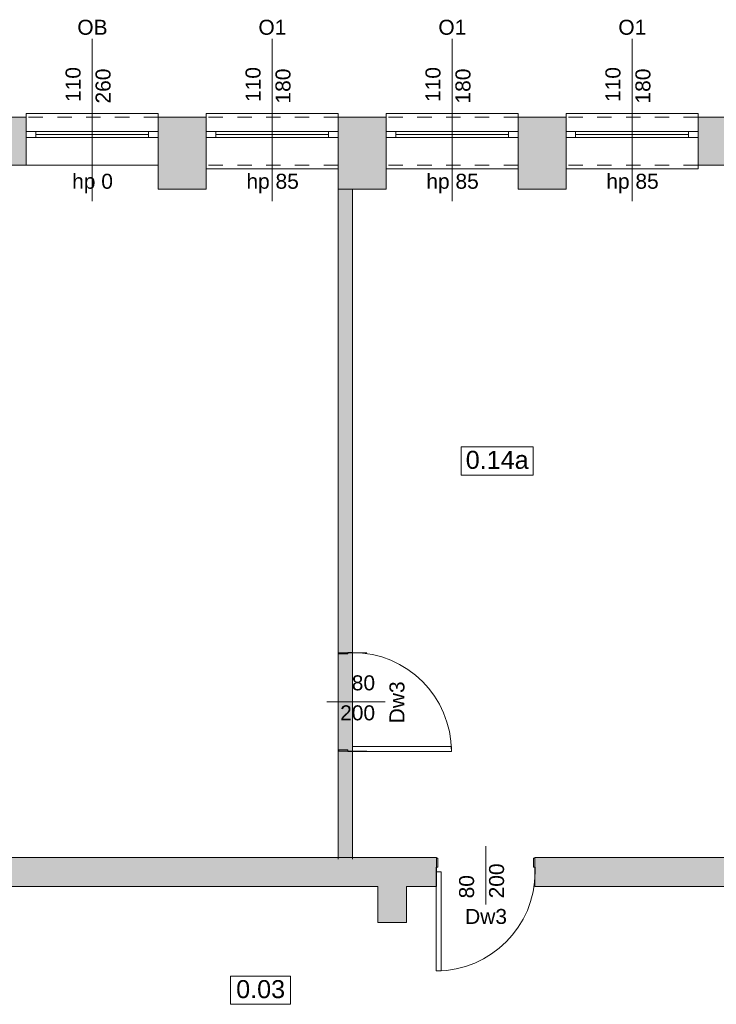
# Model space of a CAD drawing. Header units: millimetres. Extents: x 922208 to 1069538, y -182208 to -99877.
# Tile 245 of 256: x 967882 to 973689, y -108083 to -99877. Entities that reach past the tile are written whole.
import ezdxf

# ---------------------------------------------------------------- set-up
doc = ezdxf.new("R2010")
doc.units = ezdxf.units.MM
doc.header["$MEASUREMENT"] = 0
doc.linetypes.add('HIDDEN', pattern=[20, 10, -10])
doc.linetypes.add('Przerywana', pattern=[240, 120, -120])
for name, color, linetype, lineweight in [('IS_POWRÓT', 5, 'HIDDEN', 30), ('Nowe_210-A Pomieszczenia_Nr_pióra__41', 7, 'Continuous', 15), ('Nowe_220-A Ściany_Nr_pióra__19', 255, 'Continuous', 0), ('Nowe_220-A Ściany_Nr_pióra__23', 7, 'Continuous', 15), ('Nowe_220-A Ściany_Nr_pióra__27', 7, 'Continuous', 25), ('Nowe_220-A Ściany_Nr_pióra__3', 7, 'Continuous', 13), ('Nowe_220-A Ściany_Nr_pióra__7', 7, 'Continuous', 13)]:
    doc.layers.add(name, color=color, linetype=linetype, lineweight=lineweight)
doc.layers.add('Nowe_220-A Ściany_Nr_pióra__45', color=7, linetype='Continuous', lineweight=15, true_color=0x40a5ff)
doc.styles.add('STYL_AUTOMATYCZNY_1', font='arial.ttf')

# ---------------------------------------------------------------- blocks, each defined once
blk = doc.blocks.new('parter01')
at = {"layer": 'Nowe_220-A Ściany_Nr_pióra__19', "linetype": 'Continuous', "lineweight": 0}
for points in [[(967536.55073, -101090.02068), (967936.55073, -101090.02068), (967936.55073, -100860.02068), (967936.55073, -100810.02068), (967936.55073, -100690.02068), (967536.55073, -100690.02068)], [(969036.55073, -100810.02068), (969036.55073, -100860.02068), (969036.55073, -101090.02068), (969436.55073, -101090.02068), (969436.55073, -100690.02068), (969036.55073, -100690.02068)], [(970536.55073, -100690.02068), (970536.55073, -101090.02068), (970936.55073, -101090.02068), (970936.55073, -100690.02068)], [(972036.55073, -100690.02068), (972036.55073, -101090.02068), (972436.55073, -101090.02068), (972436.55073, -100690.02068)], [(973536.55073, -100690.02068), (973536.55073, -101090.02068), (974086.55073, -101090.02068), (974086.55073, -100690.02068)], [(969036.55073, -101090.02068), (969036.55073, -101290.02068), (969436.55073, -101290.02068), (969436.55073, -101090.02068)], [(970536.55073, -101090.02068), (970536.55073, -101290.02068), (970936.55073, -101290.02068), (970936.55073, -101090.02068)], [(972036.55073, -101090.02068), (972036.55073, -101290.02068), (972436.55073, -101290.02068), (972436.55073, -101090.02068)], [(970536.55073, -101290.02068), (970536.55073, -106873.12683), (970656.55073, -106873.12683), (970656.55073, -101290.02068)], [(966386.55077, -107100.02068), (971356.55078, -107100.02068), (971356.55078, -106860.02074), (966386.55077, -106860.02074)], [(972176.55077, -107100.02068), (974449.08631, -107100.02068), (974449.08631, -106860.02074), (972176.55077, -106860.02074)], [(970866.55073, -107100.02068), (970866.55073, -107400.02068), (971106.55073, -107400.02068), (971106.55073, -107100.02068)]]:
    blk.add_hatch(color=255, dxfattribs=at).paths.add_polyline_path(points)
at = {"layer": 'Nowe_210-A Pomieszczenia_Nr_pióra__41', "color": 7, "linetype": 'Continuous', "lineweight": 0}
for p, q in [((971562.45355, -103436.04301), (972162.83355, -103436.04301)), ((971562.45355, -103671.75751), (971562.45355, -103436.04301)), ((972162.83355, -103436.04301), (972162.83355, -103671.75751)), ((972162.83355, -103671.75751), (971562.45355, -103671.75751)), ((969640.51682, -107846.95912), (970140.89682, -107846.95912)), ((969640.51682, -108082.67362), (969640.51682, -107846.95912)), ((970140.89682, -107846.95912), (970140.89682, -108082.67362)), ((970140.89682, -108082.67362), (969640.51682, -108082.67362))]:
    blk.add_line(p, q, dxfattribs=at)
at = {"layer": 'Nowe_220-A Ściany_Nr_pióra__23', "color": 7, "linetype": 'Continuous', "lineweight": 0}
for p, q in [((967936.55073, -100810.02068), (968016.55073, -100810.02068)), ((968016.55073, -100810.02068), (968016.55073, -100860.02068)), ((968956.55073, -100860.02068), (968956.55073, -100810.02068)), ((968956.55073, -100810.02068), (969036.55073, -100810.02068)), ((969436.55073, -100810.02068), (969516.55073, -100810.02068)), ((969516.55073, -100810.02068), (969516.55073, -100860.02068)), ((970456.55073, -100860.02068), (970456.55073, -100810.02068)), ((970456.55073, -100810.02068), (970536.55073, -100810.02068)), ((970936.55073, -100810.02068), (971016.55073, -100810.02068)), ((971016.55073, -100810.02068), (971016.55073, -100860.02068)), ((971956.55073, -100860.02068), (971956.55073, -100810.02068)), ((971956.55073, -100810.02068), (972036.55073, -100810.02068)), ((972436.55073, -100810.02068), (972516.55073, -100810.02068)), ((972516.55073, -100810.02068), (972516.55073, -100860.02068)), ((973456.55073, -100860.02068), (973456.55073, -100810.02068)), ((973456.55073, -100810.02068), (973536.55073, -100810.02068)), ((968016.55073, -100860.02068), (967936.55073, -100860.02068)), ((969036.55073, -100860.02068), (968956.55073, -100860.02068)), ((969516.55073, -100860.02068), (969436.55073, -100860.02068)), ((970536.55073, -100860.02068), (970456.55073, -100860.02068)), ((971016.55073, -100860.02068), (970936.55073, -100860.02068)), ((972036.55073, -100860.02068), (971956.55073, -100860.02068)), ((972516.55073, -100860.02068), (972436.55073, -100860.02068)), ((973536.55073, -100860.02068), (973456.55073, -100860.02068)), ((970656.55073, -105153.12683), (970541.55073, -105153.12683)), ((970541.55073, -105153.12683), (970541.55073, -105163.12683)), ((970541.55073, -105163.12683), (970616.55073, -105163.12683)), ((970616.55073, -105163.12683), (970616.55073, -105151.12683)), ((970616.55073, -105151.12683), (970656.55073, -105151.12683)), ((970656.55073, -105151.12683), (970656.55073, -105153.12683)), ((970616.55073, -105963.12683), (970541.55073, -105963.12683)), ((970541.55073, -105963.12683), (970541.55073, -105973.12683)), ((970541.55073, -105973.12683), (970656.55073, -105973.12683)), ((970616.55073, -105975.12683), (970616.55073, -105963.12683)), ((970656.55073, -105975.12683), (970616.55073, -105975.12683)), ((970656.55073, -105973.12683), (970656.55073, -105975.12683)), ((971356.55073, -106865.02068), (971356.55073, -106980.02068)), ((971366.55073, -106865.02068), (971356.55073, -106865.02068)), ((971366.55073, -106940.02068), (971366.55073, -106865.02068)), ((972166.55073, -106865.02068), (972166.55073, -106940.02068)), ((972176.55073, -106865.02068), (972166.55073, -106865.02068)), ((972176.55073, -106980.02068), (972176.55073, -106865.02068)), ((971354.55073, -106980.02068), (971354.55073, -106940.02068)), ((971354.55073, -106940.02068), (971366.55073, -106940.02068)), ((971356.55073, -106980.02068), (971354.55073, -106980.02068)), ((972166.55073, -106940.02068), (972178.55073, -106940.02068)), ((972178.55073, -106980.02068), (972176.55073, -106980.02068)), ((972178.55073, -106940.02068), (972178.55073, -106980.02068))]:
    blk.add_line(p, q, dxfattribs=at)
at = {"layer": 'Nowe_220-A Ściany_Nr_pióra__27', "color": 7, "linetype": 'Continuous', "lineweight": 0}
for p, q in [((967936.55073, -100690.02068), (967936.55073, -100810.02068)), ((967936.55073, -100690.02068), (967936.55073, -100810.02068)), ((969036.55073, -100690.02068), (969036.55073, -100810.02068)), ((969036.55073, -100690.02068), (969036.55073, -100810.02068)), ((969436.55073, -100690.02068), (969436.55073, -100810.02068)), ((969436.55073, -100690.02068), (969436.55073, -100810.02068)), ((970536.55073, -100690.02068), (970536.55073, -100810.02068)), ((970536.55073, -100690.02068), (970536.55073, -100810.02068)), ((970936.55073, -100690.02068), (970936.55073, -100810.02068)), ((970936.55073, -100690.02068), (970936.55073, -100810.02068)), ((972036.55073, -100690.02068), (972036.55073, -100810.02068)), ((972036.55073, -100690.02068), (972036.55073, -100810.02068)), ((972436.55073, -100690.02068), (972436.55073, -100810.02068)), ((972436.55073, -100690.02068), (972436.55073, -100810.02068)), ((973536.55073, -100690.02068), (973536.55073, -100810.02068)), ((973536.55073, -100690.02068), (973536.55073, -100810.02068)), ((967936.55073, -100810.02068), (967936.55073, -100860.02068)), ((967936.55073, -100810.02068), (967936.55073, -100860.02068)), ((967936.55073, -100810.02068), (967936.55073, -100860.02068)), ((969036.55073, -100810.02068), (969036.55073, -100860.02068)), ((969036.55073, -100810.02068), (969036.55073, -100860.02068)), ((969036.55073, -100810.02068), (969036.55073, -100860.02068)), ((969436.55073, -100810.02068), (969436.55073, -100860.02068)), ((969436.55073, -100810.02068), (969436.55073, -100860.02068)), ((969436.55073, -100810.02068), (969436.55073, -100860.02068)), ((970536.55073, -100810.02068), (970536.55073, -100860.02068)), ((970536.55073, -100810.02068), (970536.55073, -100860.02068)), ((970536.55073, -100810.02068), (970536.55073, -100860.02068)), ((970936.55073, -100810.02068), (970936.55073, -100860.02068)), ((970936.55073, -100810.02068), (970936.55073, -100860.02068)), ((970936.55073, -100810.02068), (970936.55073, -100860.02068)), ((972036.55073, -100810.02068), (972036.55073, -100860.02068)), ((972036.55073, -100810.02068), (972036.55073, -100860.02068)), ((972036.55073, -100810.02068), (972036.55073, -100860.02068)), ((972436.55073, -100810.02068), (972436.55073, -100860.02068)), ((972436.55073, -100810.02068), (972436.55073, -100860.02068)), ((972436.55073, -100810.02068), (972436.55073, -100860.02068)), ((973536.55073, -100810.02068), (973536.55073, -100860.02068)), ((973536.55073, -100810.02068), (973536.55073, -100860.02068)), ((973536.55073, -100810.02068), (973536.55073, -100860.02068)), ((967936.55073, -100860.02068), (967936.55073, -101090.02068)), ((967936.55073, -100860.02068), (967936.55073, -101090.02068)), ((969036.55073, -100860.02068), (969036.55073, -101090.02068)), ((969036.55073, -100860.02068), (969036.55073, -101090.02068)), ((969436.55073, -100860.02068), (969436.55073, -101090.02068)), ((969436.55073, -100860.02068), (969436.55073, -101090.02068)), ((970536.55073, -100860.02068), (970536.55073, -101090.02068)), ((970536.55073, -100860.02068), (970536.55073, -101090.02068)), ((970936.55073, -100860.02068), (970936.55073, -101090.02068)), ((970936.55073, -100860.02068), (970936.55073, -101090.02068)), ((972036.55073, -100860.02068), (972036.55073, -101090.02068)), ((972036.55073, -100860.02068), (972036.55073, -101090.02068)), ((972436.55073, -100860.02068), (972436.55073, -101090.02068)), ((972436.55073, -100860.02068), (972436.55073, -101090.02068)), ((973536.55073, -100860.02068), (973536.55073, -101090.02068)), ((973536.55073, -100860.02068), (973536.55073, -101090.02068)), ((970541.55073, -105153.12683), (970536.55073, -105153.12683)), ((970656.55073, -105153.12683), (970541.55073, -105153.12683)), ((970656.55073, -105153.12683), (970541.55073, -105153.12683)), ((970776.55073, -105153.12683), (970656.55073, -105153.12683)), ((970541.55073, -105973.12683), (970536.55073, -105973.12683)), ((970656.55073, -105973.12683), (970541.55073, -105973.12683)), ((970656.55073, -105973.12683), (970541.55073, -105973.12683)), ((970776.55073, -105973.12683), (970656.55073, -105973.12683)), ((971356.55073, -106865.02068), (971356.55073, -106860.02068)), ((971356.55073, -106865.02068), (971356.55073, -106860.02068)), ((971356.55073, -106980.02068), (971356.55073, -106865.02068)), ((971356.55073, -106980.02068), (971356.55073, -106865.02068)), ((971356.55073, -106980.02068), (971356.55073, -106865.02068)), ((972176.55073, -106865.02068), (972176.55073, -106860.02068)), ((972176.55073, -106865.02068), (972176.55073, -106860.02068)), ((972176.55073, -106980.02068), (972176.55073, -106865.02068)), ((972176.55073, -106980.02068), (972176.55073, -106865.02068)), ((972176.55073, -106980.02068), (972176.55073, -106865.02068)), ((971356.55073, -107100.02068), (971356.55073, -106980.02068)), ((971356.55073, -107100.02068), (971356.55073, -106980.02068)), ((972176.55073, -107100.02068), (972176.55073, -106980.02068)), ((972176.55073, -107100.02068), (972176.55073, -106980.02068))]:
    blk.add_line(p, q, dxfattribs=at)
for points in [[(967936.55073, -100690.02068), (967536.55073, -100690.02068)], [(969436.55073, -100690.02068), (969036.55073, -100690.02068)], [(970936.55073, -100690.02068), (970536.55073, -100690.02068)], [(972436.55073, -100690.02068), (972036.55073, -100690.02068)], [(974086.55073, -100690.02068), (973536.55073, -100690.02068)], [(967536.55073, -101090.02068), (967936.55073, -101090.02068)], [(969036.55073, -101090.02068), (969036.55073, -101290.02068)], [(969436.55073, -101290.02068), (969436.55073, -101090.02068)], [(970536.55073, -101090.02068), (970536.55073, -101290.02068)], [(970936.55073, -101290.02068), (970936.55073, -101090.02068)], [(972036.55073, -101090.02068), (972036.55073, -101290.02068)], [(972436.55073, -101290.02068), (972436.55073, -101090.02068)], [(973536.55073, -101090.02068), (973966.55073, -101090.02068)], [(969036.55073, -101290.02068), (969436.55073, -101290.02068)], [(970536.55073, -101290.02068), (970936.55073, -101290.02068)], [(970536.55073, -101290.02068), (970536.55073, -106873.12683)], [(970656.55073, -106873.12683), (970656.55073, -101290.02068)], [(972036.55073, -101290.02068), (972436.55073, -101290.02068)], [(971356.55076, -106860.02068), (966386.55077, -106860.02068)], [(973826.55073, -106860.02068), (972176.55067, -106860.02068)], [(966386.55071, -107100.02068), (970866.55073, -107100.02068)], [(970866.55073, -107100.02068), (970866.55073, -107400.02068)], [(971106.55073, -107100.02068), (971356.55079, -107100.02068)], [(971106.55073, -107400.02068), (971106.55073, -107100.02068)], [(972176.55073, -107100.02068), (974449.08631, -107100.02068)], [(970866.55073, -107400.02068), (971106.55073, -107400.02068)]]:
    blk.add_lwpolyline(points, dxfattribs=at)
at = {"layer": 'Nowe_220-A Ściany_Nr_pióra__3', "color": 7, "linetype": 'Continuous', "lineweight": 0}
for p, q in [((969036.55073, -100660.02068), (967936.55073, -100660.02068)), ((967936.55073, -100660.02068), (967936.55073, -100690.02068)), ((969036.55073, -100690.02068), (969036.55073, -100660.02068)), ((970536.55073, -100660.02068), (969436.55073, -100660.02068)), ((969436.55073, -100660.02068), (969436.55073, -100690.02068)), ((970536.55073, -100690.02068), (970536.55073, -100660.02068)), ((972036.55073, -100660.02068), (970936.55073, -100660.02068)), ((970936.55073, -100660.02068), (970936.55073, -100690.02068)), ((972036.55073, -100690.02068), (972036.55073, -100660.02068)), ((973536.55073, -100660.02068), (972436.55073, -100660.02068)), ((972436.55073, -100660.02068), (972436.55073, -100690.02068)), ((973536.55073, -100690.02068), (973536.55073, -100660.02068)), ((968016.55073, -100810.02068), (968956.55073, -100810.02068)), ((968956.55073, -100835.02068), (968016.55073, -100835.02068)), ((969516.55073, -100810.02068), (970456.55073, -100810.02068)), ((970456.55073, -100835.02068), (969516.55073, -100835.02068)), ((971016.55073, -100810.02068), (971956.55073, -100810.02068)), ((971956.55073, -100835.02068), (971016.55073, -100835.02068)), ((972516.55073, -100810.02068), (973456.55073, -100810.02068)), ((973456.55073, -100835.02068), (972516.55073, -100835.02068)), ((968956.55073, -100860.02068), (968016.55073, -100860.02068)), ((970456.55073, -100860.02068), (969516.55073, -100860.02068)), ((971956.55073, -100860.02068), (971016.55073, -100860.02068)), ((973456.55073, -100860.02068), (972516.55073, -100860.02068)), ((969036.55073, -101090.02068), (967936.55073, -101090.02068)), ((969436.55073, -101120.02068), (969436.55073, -101090.02068)), ((970536.55073, -101120.02068), (969436.55073, -101120.02068)), ((970536.55073, -101090.02068), (970536.55073, -101120.02068)), ((970936.55073, -101120.02068), (970936.55073, -101090.02068)), ((972036.55073, -101120.02068), (970936.55073, -101120.02068)), ((972036.55073, -101090.02068), (972036.55073, -101120.02068)), ((972436.55073, -101120.02068), (972436.55073, -101090.02068)), ((973536.55073, -101120.02068), (972436.55073, -101120.02068)), ((973536.55073, -101090.02068), (973536.55073, -101120.02068)), ((970656.55073, -105975.12683), (970656.55073, -105935.12683)), ((970656.55073, -105935.12683), (971480.55073, -105935.12683)), ((971480.55073, -105975.12683), (970656.55073, -105975.12683)), ((971480.55073, -105935.12683), (971480.55073, -105975.12683)), ((971354.55073, -107804.02068), (971354.55073, -106980.02068)), ((971354.55073, -106980.02068), (971394.55073, -106980.02068)), ((971394.55073, -106980.02068), (971394.55073, -107804.02068)), ((971394.55073, -107804.02068), (971354.55073, -107804.02068))]:
    blk.add_line(p, q, dxfattribs=at)
at = {"layer": 'Nowe_220-A Ściany_Nr_pióra__3', "color": 7, "linetype": 'Przerywana', "lineweight": 0}
for p, q in [((969036.55073, -100690.02068), (967936.55073, -100690.02068)), ((970536.55073, -100690.02068), (969436.55073, -100690.02068)), ((972036.55073, -100690.02068), (970936.55073, -100690.02068)), ((973536.55073, -100690.02068), (972436.55073, -100690.02068)), ((970536.55073, -101090.02068), (969436.55073, -101090.02068)), ((972036.55073, -101090.02068), (970936.55073, -101090.02068)), ((973536.55073, -101090.02068), (972436.55073, -101090.02068))]:
    blk.add_line(p, q, dxfattribs=at)
at = {"layer": 'Nowe_220-A Ściany_Nr_pióra__3', "color": 7, "linetype": 'Continuous', "lineweight": 0}
for centre, start, end in [((970656.55073, -105975.12683), 0, 90), ((971354.55073, -106980.02068), 270, 0)]:
    blk.add_arc(centre, 824, start, end, dxfattribs=at)
at = {"layer": 'Nowe_220-A Ściany_Nr_pióra__45', "color": 161, "linetype": 'Continuous', "lineweight": 0, "true_color": 0x40a5ff}
for p, q in [((968486.55073, -100038.23497), (968486.55073, -101390.02068)), ((969986.55073, -100038.23497), (969986.55073, -101390.02068)), ((971486.55073, -100038.23497), (971486.55073, -101390.02068)), ((972986.55073, -100038.23497), (972986.55073, -101390.02068)), ((970928.33645, -105563.12683), (970441.95016, -105563.12683)), ((971766.55073, -107251.8064), (971766.55073, -106765.42011))]:
    blk.add_line(p, q, dxfattribs=at)
at = {"layer": 'Nowe_210-A Pomieszczenia_Nr_pióra__41', "color": 7, "linetype": 'Continuous', "lineweight": 0, "char_height": 150, "attachment_point": 2, "style": 'STYL_AUTOMATYCZNY_1'}
for s, insert in [('\\A1;{\\pqc;\\pt25;\\fArial|b0|i0|c238|p0;\\W1.000000;0.14\\fArial|b0|i0|c238|p0;\\W1.000000;a}', (971862.64355, -103470.32872)), ('\\A1;{\\pqc;\\pt25;\\fArial|b0|i0|c238|p0;\\W1.000000;0.0\\fArial|b0|i0|c238|p0;\\W1.000000;3}', (969890.70682, -107881.24483))]:
    blk.add_mtext(s, dxfattribs=dict(at, insert=insert))
at = {"layer": 'Nowe_220-A Ściany_Nr_pióra__7', "color": 7, "linetype": 'Continuous', "lineweight": 0, "char_height": 125, "rotation": 90, "style": 'STYL_AUTOMATYCZNY_1'}
for s, insert, attachment_point in [('\\A1;{\\pql;\\pt0;\\fArial|b0|i0|c238|p0;\\W1.000000;110\\fArial|b0|i0|c238|p0;\\W1.000000;\\A1{\\H.66x;\\S^  ;}\\fArial|b0|i0|c238|p0;\\W1.000000;\\fArial|b0|i0|c238|p0;\\W1.000000;}', (968426.14293, -100563.31868), 7), ('\\A1;{\\pql;\\pt0;\\fArial|b0|i0|c238|p0;\\W1.000000;260\\fArial|b0|i0|c238|p0;\\W1.000000;\\A1{\\H.66x;\\S^  ;}\\fArial|b0|i0|c238|p0;\\W1.000000;\\fArial|b0|i0|c238|p0;\\W1.000000;}', (968676.14293, -100576.04218), 7), ('\\A1;{\\pql;\\pt0;\\fArial|b0|i0|c238|p0;\\W1.000000;110\\fArial|b0|i0|c238|p0;\\W1.000000;\\A1{\\H.66x;\\S^  ;}\\fArial|b0|i0|c238|p0;\\W1.000000;\\fArial|b0|i0|c238|p0;\\W1.000000;}', (969926.14293, -100563.31868), 7), ('\\A1;{\\pql;\\pt0;\\fArial|b0|i0|c238|p0;\\W1.000000;180\\fArial|b0|i0|c238|p0;\\W1.000000;\\A1{\\H.66x;\\S^  ;}\\fArial|b0|i0|c238|p0;\\W1.000000;\\fArial|b0|i0|c238|p0;\\W1.000000;}', (970176.14293, -100576.04218), 7), ('\\A1;{\\pql;\\pt0;\\fArial|b0|i0|c238|p0;\\W1.000000;110\\fArial|b0|i0|c238|p0;\\W1.000000;\\A1{\\H.66x;\\S^  ;}\\fArial|b0|i0|c238|p0;\\W1.000000;\\fArial|b0|i0|c238|p0;\\W1.000000;}', (971426.14293, -100563.31868), 7), ('\\A1;{\\pql;\\pt0;\\fArial|b0|i0|c238|p0;\\W1.000000;180\\fArial|b0|i0|c238|p0;\\W1.000000;\\A1{\\H.66x;\\S^  ;}\\fArial|b0|i0|c238|p0;\\W1.000000;\\fArial|b0|i0|c238|p0;\\W1.000000;}', (971676.14293, -100576.04218), 7), ('\\A1;{\\pql;\\pt0;\\fArial|b0|i0|c238|p0;\\W1.000000;110\\fArial|b0|i0|c238|p0;\\W1.000000;\\A1{\\H.66x;\\S^  ;}\\fArial|b0|i0|c238|p0;\\W1.000000;\\fArial|b0|i0|c238|p0;\\W1.000000;}', (972926.14293, -100563.31868), 7), ('\\A1;{\\pql;\\pt0;\\fArial|b0|i0|c238|p0;\\W1.000000;180\\fArial|b0|i0|c238|p0;\\W1.000000;\\A1{\\H.66x;\\S^  ;}\\fArial|b0|i0|c238|p0;\\W1.000000;\\fArial|b0|i0|c238|p0;\\W1.000000;}', (973176.14293, -100576.04218), 7), ('\\A1;{\\pqr;\\pt0;\\fArial|b0|i0|c238|p0;\\W1.000000;Dw3\\fArial|b0|i0|c238|p0;\\W1.000000;\\fArial|b0|i0|c238|p0;\\W1.000000;\\fArial|b0|i0|c238|p0;\\W1.000000;}', (971091.22664, -105391.65633), 9), ('\\A1;{\\pql;\\pt0;\\fArial|b0|i0|c238|p0;\\W1.000000;200\\fArial|b0|i0|c238|p0;\\W1.000000;\\A1{\\H.66x;\\S^  ;}\\fArial|b0|i0|c238|p0;\\W1.000000;\\fArial|b0|i0|c238|p0;\\W1.000000;}', (971956.14293, -107200.02068), 7), ('\\A1;{\\pql;\\pt0;\\fArial|b0|i0|c238|p0;\\W1.000000;80\\fArial|b0|i0|c238|p0;\\W1.000000;\\A1{\\H.66x;\\S^  ;}\\fArial|b0|i0|c238|p0;\\W1.000000;\\fArial|b0|i0|c238|p0;\\W1.000000;}', (971706.14293, -107200.02068), 7)]:
    blk.add_mtext(s, dxfattribs=dict(at, insert=insert, attachment_point=attachment_point))
at = {"layer": 'Nowe_220-A Ściany_Nr_pióra__7', "color": 7, "linetype": 'Continuous', "lineweight": 0, "char_height": 125, "style": 'STYL_AUTOMATYCZNY_1'}
for s, insert, attachment_point in [('\\A1;{\\pql;\\pt0;\\fArial|b0|i0|c238|p0;\\W1.000000;OB\\fArial|b0|i0|c238|p0;\\W1.000000;\\fArial|b0|i0|c238|p0;\\W1.000000;\\fArial|b0|i0|c238|p0;\\W1.000000;}', (968362.70848, -100004.61289), 7), ('\\A1;{\\pql;\\pt0;\\fArial|b0|i0|c238|p0;\\W1.000000;O1\\fArial|b0|i0|c238|p0;\\W1.000000;\\fArial|b0|i0|c238|p0;\\W1.000000;\\fArial|b0|i0|c238|p0;\\W1.000000;}', (969872.20898, -100004.61289), 7), ('\\A1;{\\pql;\\pt0;\\fArial|b0|i0|c238|p0;\\W1.000000;O1\\fArial|b0|i0|c238|p0;\\W1.000000;\\fArial|b0|i0|c238|p0;\\W1.000000;\\fArial|b0|i0|c238|p0;\\W1.000000;}', (971372.20898, -100004.61289), 7), ('\\A1;{\\pql;\\pt0;\\fArial|b0|i0|c238|p0;\\W1.000000;O1\\fArial|b0|i0|c238|p0;\\W1.000000;\\fArial|b0|i0|c238|p0;\\W1.000000;\\fArial|b0|i0|c238|p0;\\W1.000000;}', (972872.20898, -100004.61289), 7), ('\\A1;{\\pql;\\pt0;\\fArial|b0|i0|c238|p0;\\W1.000000;hp 0\\fArial|b0|i0|c238|p0;\\W1.000000;\\A1{\\H.66x;\\S^  ;}\\fArial|b0|i0|c238|p0;\\W1.000000;\\fArial|b0|i0|c238|p0;\\W1.000000;}', (968319.72573, -101324.08834), 7), ('\\A1;{\\pql;\\pt0;\\fArial|b0|i0|c238|p0;\\W1.000000;hp 85\\fArial|b0|i0|c238|p0;\\W1.000000;\\A1{\\H.66x;\\S^  ;}\\fArial|b0|i0|c238|p0;\\W1.000000;\\fArial|b0|i0|c238|p0;\\W1.000000;}', (969772.05573, -101324.08834), 7), ('\\A1;{\\pql;\\pt0;\\fArial|b0|i0|c238|p0;\\W1.000000;hp 85\\fArial|b0|i0|c238|p0;\\W1.000000;\\A1{\\H.66x;\\S^  ;}\\fArial|b0|i0|c238|p0;\\W1.000000;\\fArial|b0|i0|c238|p0;\\W1.000000;}', (971272.05573, -101324.08834), 7), ('\\A1;{\\pql;\\pt0;\\fArial|b0|i0|c238|p0;\\W1.000000;hp 85\\fArial|b0|i0|c238|p0;\\W1.000000;\\A1{\\H.66x;\\S^  ;}\\fArial|b0|i0|c238|p0;\\W1.000000;\\fArial|b0|i0|c238|p0;\\W1.000000;}', (972772.05573, -101324.08834), 7), ('\\A1;{\\pqr;\\pt0;\\fArial|b0|i0|c238|p0;\\W1.000000;80\\fArial|b0|i0|c238|p0;\\W1.000000;\\A1{\\H.66x;\\S^  ;}\\fArial|b0|i0|c238|p0;\\W1.000000;\\fArial|b0|i0|c238|p0;\\W1.000000;}', (970876.55073, -105502.71904), 9), ('\\A1;{\\pqr;\\pt0;\\fArial|b0|i0|c238|p0;\\W1.000000;200\\fArial|b0|i0|c238|p0;\\W1.000000;\\A1{\\H.66x;\\S^  ;}\\fArial|b0|i0|c238|p0;\\W1.000000;\\fArial|b0|i0|c238|p0;\\W1.000000;}', (970876.55073, -105752.71904), 9), ('\\A1;{\\pql;\\pt0;\\fArial|b0|i0|c238|p0;\\W1.000000;Dw3\\fArial|b0|i0|c238|p0;\\W1.000000;\\fArial|b0|i0|c238|p0;\\W1.000000;\\fArial|b0|i0|c238|p0;\\W1.000000;}', (971595.08023, -107414.69659), 7)]:
    blk.add_mtext(s, dxfattribs=dict(at, insert=insert, attachment_point=attachment_point))

msp = doc.modelspace()

# ---------------------------------------------------------------- block references
at = {"layer": 'IS_POWRÓT', "color": 27, "linetype": 'ByBlock', "lineweight": 30}
msp.add_blockref('parter01', (0, 0), dxfattribs=at)

doc.saveas('drawing.dxf')
